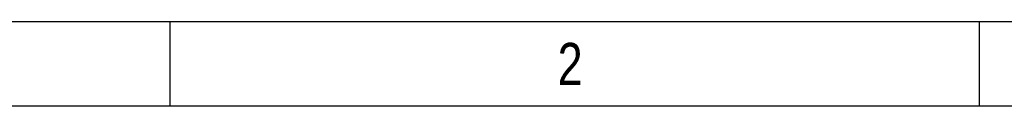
# Model space of a CAD drawing. Extents: x 695 to 3294, y -288 to 575.
# Tile 56 of 83: x 2217 to 2471, y 553 to 575. Entities that reach past the tile are written whole.
import ezdxf

# ---------------------------------------------------------------- set-up
doc = ezdxf.new("R2010")
doc.units = 0
doc.header["$LTSCALE"] = 16.335
doc.layers.add('粗实线', color=7, linetype='CONTINUOUS', lineweight=40)
doc.styles.get("Standard").update_dxf_attribs({"font": 'txt', "width": 0.8})

msp = doc.modelspace()

# ---------------------------------------------------------------- linework, layer by layer
at = {"layer": '粗实线', "color": 6, "lineweight": 30}
for p, q in [((3294.414, 574.553), (2050.371, 574.553)), ((2256.078, 574.553), (2256.078, 552.87)), ((2464.235, 574.553), (2464.235, 552.87)), ((3272.731, 552.87), (2072.054, 552.87))]:
    msp.add_line(p, q, dxfattribs=at)

# ---------------------------------------------------------------- texts
at = {"layer": '粗实线', "color": 6, "lineweight": 30, "ltscale": 0.5, "insert": (2355.82, 569.132), "char_height": 10.842, "width": 208.15725, "attachment_point": 1}
msp.add_mtext('2', dxfattribs=at)

doc.saveas('drawing.dxf')
